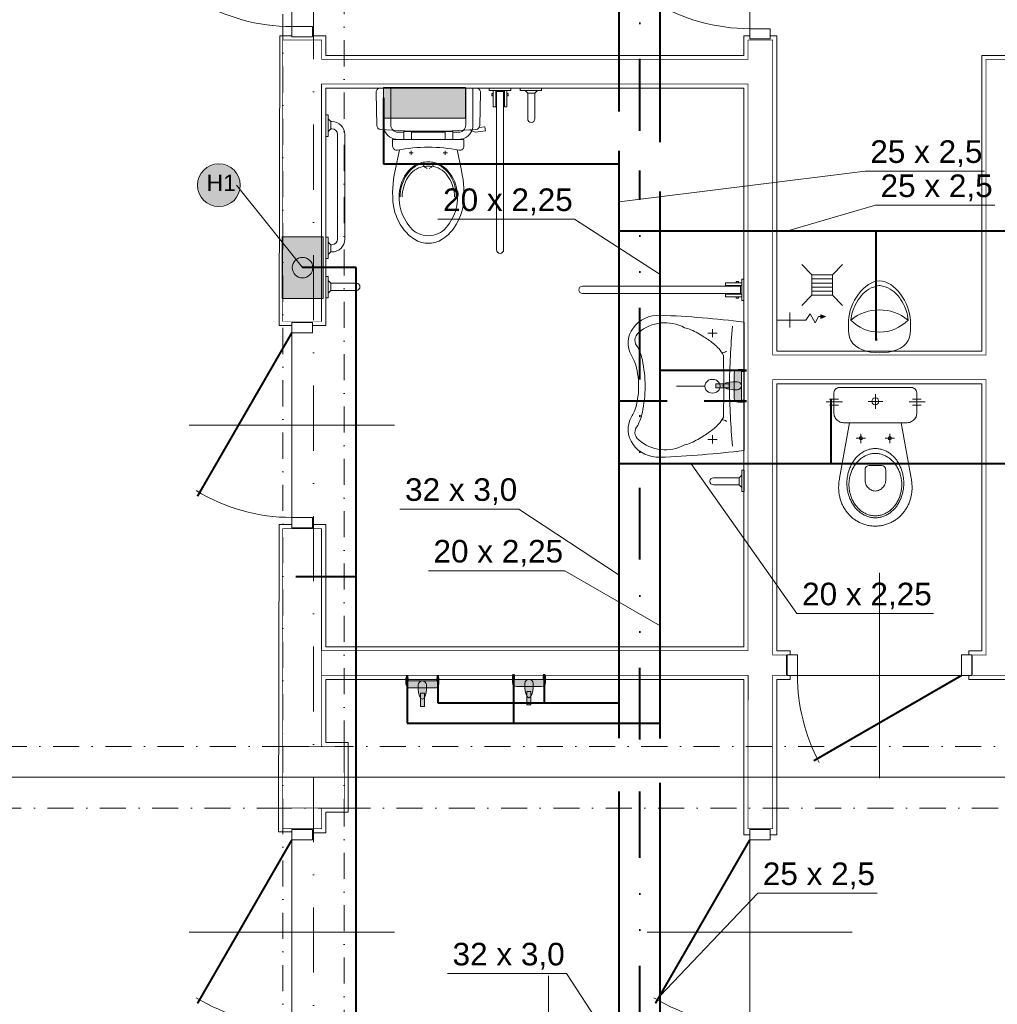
# Model space of a CAD drawing. Extents: x 4615668 to 9294084, y 16339 to 10688993.
# Tile 241 of 256: x 4725240 to 4725716, y 5340322 to 5340802. Entities that reach past the tile are written whole.
import ezdxf
from ezdxf.enums import TextEntityAlignment as Align
from ezdxf.lldxf.tags import DXFTag

# ---------------------------------------------------------------- set-up
doc = ezdxf.new("R2010")
doc.units = 0
doc.header["$MEASUREMENT"] = 0
doc.linetypes.add('DASHDOT', pattern=[25.4, 12.7, -6.35, 0, -6.35])
doc.linetypes.add('DIVIDE', pattern=[1.25, 0.5, -0.25, 0, -0.25, 0, -0.25])
for name, color, linetype, lineweight in [('_T_w-k_Tr_cwc', 31, 'DIVIDE', 40), ('_T_w-k_Tr_cwu', 20, 'DASHDOT', 40), ('_T_w-k_Tr_zw', 150, 'Continuous', 40), ('A_widok', 8, 'Continuous', 0), ('Osie', 175, 'DASHDOT', 9), ('sciany - mur', 1, 'Continuous', 30), ('Wymiar', 7, 'Continuous', 9), ('WYPOSAŻENIE', 223, 'Continuous', 9), ('ściany istniejące', 251, 'Continuous', 50)]:
    doc.layers.add(name, color=color, linetype=linetype, lineweight=lineweight)
for name, color, linetype in [('a meble', 8, 'Continuous'), ('MEBLE', 41, 'Continuous'), ('MURY', 7, 'Continuous'), ('STOLARKA', 4, 'Continuous')]:
    doc.layers.add(name, color=color, linetype=linetype)
for name, color, linetype, lineweight, true_color in [('IS_Działka (Widok 2D i 3D)', 7, 'Continuous', 5, 0x000000), ('IS_Odbiornik2', 7, 'Continuous', 5, 0x000000), ('IS_Pion2', 7, 'Continuous', 5, 0x000000), ('IS_Pion_etykieta2', 7, 'Continuous', 5, 0x000000)]:
    doc.layers.add(name, color=color, linetype=linetype, lineweight=lineweight, true_color=true_color)
doc.styles.add('Arial_____', font='arial.ttf')
tags = doc.linetypes.add('DASH', pattern=[15, 10, -5]).pattern_tags.tags
tags[6:7] = [DXFTag(74, 4), DXFTag(75, 0), DXFTag(340, '0'), DXFTag(46, 0.0), DXFTag(50, 0.0), DXFTag(44, 0.0), DXFTag(45, 0.0)]
tags[4:5] = [DXFTag(74, 4), DXFTag(75, 0), DXFTag(340, '0'), DXFTag(46, 0.0), DXFTag(50, 0.0), DXFTag(44, 0.0), DXFTag(45, 0.0)]

# ---------------------------------------------------------------- blocks, each defined once
blk = doc.blocks.new('G$C61CBF25F')
at = {"layer": 'Osie', "lineweight": 0, "ltscale": 2.5}
for p, q in [((855, 0), (855, 1880)), ((1525, 1240), (-5, 1240))]:
    blk.add_line(p, q, dxfattribs=at)
blk = doc.blocks.new('G$CF45FC2ED')
at = {"layer": 'STOLARKA', "color": 252, "linetype": 'Continuous', "lineweight": 0}
for p, q in [((45, 100), (45, 0)), ((85, 50), (5, 50))]:
    blk.add_line(p, q, dxfattribs=at)
at = {"layer": 'STOLARKA', "color": 252, "linetype": 'Continuous', "lineweight": 0, "const_width": 1}
blk.add_lwpolyline([(5, 50), (77.06, 91.6)], dxfattribs=at)
at = {"layer": 'STOLARKA', "color": 252, "linetype": 'Continuous', "lineweight": 0}
for points in [[(5, 40), (5, 50), (0, 50), (0, 40)], [(85, 40), (85, 50), (90, 50), (90, 40)]]:
    blk.add_lwpolyline(points, close=True, dxfattribs=at)
blk.add_arc((-5, 50), 90, 0, 28.0898, dxfattribs=at)
blk = doc.blocks.new('G$C8361AC1F')
at = {"layer": 'STOLARKA', "color": 252, "linetype": 'Continuous', "lineweight": 0}
for p, q in [((50, 100), (50, 0)), ((5, 50), (95, 50))]:
    blk.add_line(p, q, dxfattribs=at)
at = {"layer": 'STOLARKA', "color": 252, "linetype": 'Continuous', "lineweight": 0, "const_width": 1}
blk.add_lwpolyline([(95, 50), (15.33, 96)], dxfattribs=at)
at = {"layer": 'STOLARKA', "color": 252, "linetype": 'Continuous', "lineweight": 0}
for points in [[(5, 40), (5, 50), (0, 50), (0, 40)], [(95, 40), (95, 50), (100, 50), (100, 40)]]:
    blk.add_lwpolyline(points, close=True, dxfattribs=at)
blk.add_arc((95, 50), 90, 148.7267, 180, dxfattribs=at)
blk = doc.blocks.new('G$C6E969633')
at = {"layer": 'MURY', "linetype": 'DASH', "lineweight": 0}
for p, q in [((971.68, 1589.86), (971.68, 1589.87)), ((1031.68, 1589.86), (1031.68, 1589.87)), ((1091.68, 1589.86), (1091.68, 1589.87)), ((971.68, 1577.86), (971.68, 1577.87)), ((1031.68, 1577.86), (1031.68, 1577.87)), ((1091.68, 1577.86), (1091.68, 1577.87)), ((1151.68, 1445.76), (1151.68, 1445.76)), ((1211.68, 1445.76), (1211.68, 1445.76)), ((1151.68, 1433.78), (1151.68, 1433.79)), ((1211.68, 1433.78), (1211.68, 1433.79)), ((900.68, 1330.06), (900.61, 1330.06)), ((971.68, 1301.65), (971.68, 1301.66)), ((1031.68, 1301.65), (1031.68, 1301.66)), ((1091.68, 1301.65), (1091.68, 1301.66)), ((971.68, 1289.65), (971.68, 1289.66)), ((1031.68, 1289.65), (1031.68, 1289.66)), ((1091.68, 1289.65), (1091.68, 1289.66))]:
    blk.add_line(p, q, dxfattribs=at)
at = {"layer": 'MURY', "lineweight": 0, "ltscale": 40}
for p, q in [((900.61, 1577.87), (900.61, 1462.16)), ((900.61, 1361.16), (900.61, 1301.66)), ((1108.52, 1289.66), (1108.52, 1277.66))]:
    blk.add_line(p, q, dxfattribs=at)
at = {"layer": 'MURY', "lineweight": 0, "ltscale": 5}
blk.add_line((1566.68, 1240), (246.53, 1240), dxfattribs=at)
at = {"layer": 'MURY', "linetype": 'DASHDOT', "lineweight": 0}
for points in [[(881.68, 1255), (911.68, 1255), (911.68, 1765), (881.68, 1765)], [(881.68, 1225), (361.68, 1225), (361.68, 1255), (881.68, 1255)], [(911.68, 1225), (1451.68, 1225), (1451.68, 1255), (911.68, 1255)], [(881.68, 655), (911.68, 655), (911.68, 1225), (881.68, 1225)]]:
    blk.add_lwpolyline(points, close=True, dxfattribs=at)
at = {"layer": 'MURY', "lineweight": 0, "ltscale": 40}
for points in [[(886.11, 1601.37), (880.18, 1601.37), (880, 1460.16)], [(1109.35, 1601.37), (1106.52, 1601.37), (1106.52, 1591.87), (902.61, 1591.87), (902.61, 1601.37), (896.11, 1601.37)], [(1242.92, 1589.87), (1242.92, 1591.87), (1222.52, 1591.87), (1222.52, 1447.76), (1122.52, 1447.76), (1122.52, 1601.37), (1119.35, 1601.37)], [(896.11, 1460.16), (902.61, 1460.16), (902.61, 1575.87), (1106.52, 1575.87), (1106.52, 1303.66), (902.61, 1303.66), (902.61, 1363.16), (896.11, 1363.16)], [(880, 1460.16), (886.11, 1460.16)], [(1129.12, 1299.66), (1129.12, 1301.66), (1122.52, 1301.66), (1122.52, 1431.79), (1222.52, 1431.79), (1222.52, 1301.66), (1216.12, 1301.66), (1216.12, 1299.66)], [(879.88, 1363.16), (879.68, 1213.5), (886.11, 1213.5)], [(886.11, 1363.16), (879.88, 1363.16)], [(896.11, 1213), (902.61, 1213), (902.61, 1222.97), (913.61, 1222.97), (913.61, 1256.98), (902.61, 1256.98), (902.61, 1287.66), (1106.52, 1287.66), (1106.52, 1212), (1109.35, 1212)], [(1119.35, 1212), (1122.52, 1212), (1122.52, 1287.66), (1129.12, 1287.66), (1129.12, 1289.66)], [(1216.12, 1289.66), (1216.12, 1287.66), (1242.92, 1287.66), (1242.92, 1289.66)]]:
    blk.add_lwpolyline(points, dxfattribs=at)
at = {"layer": 'MURY', "ltscale": 40, "const_width": 0.3}
blk.add_lwpolyline([(1240.92, 1589.87), (1224.52, 1589.87), (1224.52, 1445.76), (1120.52, 1445.76), (1120.52, 1599.37), (1108.52, 1599.37), (1108.52, 1589.87), (900.68, 1589.87), (900.68, 1599.37), (881.68, 1599.37), (881.68, 1462.16), (900.68, 1462.16), (900.68, 1577.87), (1108.52, 1577.87), (1108.52, 1301.66), (900.61, 1301.66)], dxfattribs=at)
at = {"layer": 'MURY', "lineweight": 0, "ltscale": 40, "const_width": 0.3}
blk.add_lwpolyline([(1240.92, 1289.66), (1218.12, 1289.66), (1218.12, 1299.66), (1224.52, 1299.66), (1224.52, 1433.79), (1120.52, 1433.79), (1120.52, 1299.66), (1127.12, 1299.66), (1127.12, 1289.66), (1120.52, 1289.66), (1120.52, 1215), (1108.52, 1215), (1108.52, 1289.66), (900.67, 1289.66), (900.67, 1289.66)], dxfattribs=at)
at = {"layer": 'MURY', "ltscale": 40, "const_width": 0.3}
for points in [[(900.68, 1361.16), (881.68, 1361.16), (881.68, 1255), (900.68, 1255)], [(881.68, 1225), (911.68, 1225), (911.68, 1255), (881.68, 1255)], [(900.68, 1215), (900.68, 1225), (881.68, 1225), (881.68, 1215)]]:
    blk.add_lwpolyline(points, close=True, dxfattribs=at)
at = {"layer": 'MURY', "lineweight": 0, "ltscale": 40}
blk.add_blockref('G$C61CBF25F', (41.68, 0), dxfattribs=at)
at = {"layer": 'MURY', "color": 251, "lineweight": 0, "ltscale": 40}
for name, p, rotation in [('G$C8361AC1F', (936.11, 1600.87), 90.00000000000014), ('G$C8361AC1F', (1159.35, 1599.87), 89.9999999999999), ('G$C8361AC1F', (936.11, 1361.66), 89.99999999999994), ('G$CF45FC2ED', (1217.62, 1339.66), 180), ('G$C8361AC1F', (936.11, 1114.5), 90.00000000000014), ('G$C8361AC1F', (1159.35, 1114.5), 89.9999999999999), ('G$C8361AC1F', (1061.18, 1143.23), 180)]:
    blk.add_blockref(name, p, dxfattribs=dict(at, rotation=rotation))
blk = doc.blocks.new('umywalka')
at = {"layer": 'WYPOSAŻENIE', "lineweight": 0}
for p, q in [((-15.39, -7.43), (-15.39, -3.37)), ((0, -62.55), (0, 0)), ((0.06, -2.7), (0, -2.7)), ((-13.14, -5.4), (-17.64, -5.4)), ((-10.09, -16.22), (-10.89, -14.85)), ((-51.46, -31.28), (-51.52, -28.24)), ((-51.46, -31.28), (-51.52, -34.31)), ((-19.14, -31.28), (-33.02, -31.28)), ((-10.09, -46.33), (-10.89, -47.7)), ((-13.14, -57.15), (-17.64, -57.15)), ((-15.39, -55.13), (-15.39, -59.18)), ((0.06, -59.85), (0, -59.85))]:
    blk.add_line(p, q, dxfattribs=at)
at = {"layer": 'WYPOSAŻENIE', "lineweight": 0, "extrusion": (0, 0, -1)}
for centre, major_axis, start_param, end_param in [((-41.5, -10.16), (15, 0), 2.665045, 4.75447), ((-38.5, -16.62), (18.12, 0), 3.92538, 5.263255), ((-58.76, -379.13), (425.33, 0), -1.528716, -1.432204), ((-31.76, -14.27), (13.12, 0), -1.360254, -1.107188), ((-47, -41.72), (47.22, 0), -1.107223, -1.025618), ((465.01, -36.23), (472.19, 0), 3.153255, 3.222171), ((-47.66, -8.85), (5.54, 0), 2.405605, 3.988362), ((-45.88, -40.06), (45.05, 0), -1.025688, -0.942144), ((-55.42, -51.85), (61.26, 0), -0.941874, -0.842747), ((-81.82, -24.19), (32.87, 0), -0.417269, -0.195158), ((-27.17, -23.33), (18.81, 0), -0.843068, -0.664024), ((-27.43, -23.51), (19.14, 0), -0.66381, -0.437397), ((-10.34, -12.95), (2.18, 0), 0.675065, 1.823026), ((-80.22, -28.15), (28.58, 0), -0.476547, -0.370959), ((-74.97, -26.31), (22.95, 0), -0.370899, -0.195376), ((-142.92, -33.07), (94.75, 0), -0.172238, -0.020994), ((-632, -31.28), (622.13, 0), -0.026897, 0.026897), ((-114.23, -33.3), (62.97, 0), -0.195334, -0.089443), ((-15.39, -31.28), (3.75, 0), 1.570796, 4.712389), ((-15.39, -31.28), (3.75, 0), 4.712389, 7.853982), ((-142.92, -29.48), (94.75, 0), 0.020994, 0.172238), ((465.01, -26.32), (472.19, 0), 3.061014, 3.12993), ((-114.23, -29.25), (62.97, 0), 0.089443, 0.195334), ((-74.97, -36.24), (22.95, 0), 0.195376, 0.370899), ((-41.5, -52.39), (15, 0), 1.528716, 3.61814), ((-80.22, -34.4), (28.58, 0), 0.370959, 0.476547), ((-81.82, -38.36), (32.87, 0), 0.195158, 0.417269), ((-27.43, -39.04), (19.14, 0), 0.437397, 0.66381), ((-10.34, -49.6), (2.18, 0), 4.460159, 5.60812), ((-47.66, -53.7), (5.54, 0), 2.294823, 3.87758), ((-55.42, -10.7), (61.26, 0), 0.842747, 0.941874), ((-27.17, -39.22), (18.81, 0), 0.664024, 0.843068), ((-38.5, -45.93), (18.12, 0), 1.01993, 2.357805), ((-47, -20.83), (47.22, 0), 1.025618, 1.107223), ((-45.88, -22.49), (45.05, 0), 0.942144, 1.025688), ((-31.76, -48.28), (13.12, 0), 1.107188, 1.360254), ((-58.76, 316.58), (425.33, 0), 1.432204, 1.528716)]:
    blk.add_ellipse(centre, major_axis=major_axis, ratio=0.9, start_param=start_param, end_param=end_param, dxfattribs=at)
blk = doc.blocks.new('Z$W@#58677476')
at = {"layer": 'WYPOSAŻENIE'}
for p, q in [((2.74, 79.01), (2.74, 1.93)), ((6.24, 79.01), (2.74, 79.01)), ((6.24, 1.93), (6.24, 79.01)), ((96.05, 78.3), (94.73, 79.61)), ((100.87, 79.61), (99.55, 78.3)), ((4.42, -0.06), (4.42, -0.06))]:
    blk.add_line(p, q, dxfattribs=at)
for points in [[(-0.76, 80.68), (-0.76, 79.56), (9.74, 79.56), (9.74, 80.68)], [(1.14, 76.92), (1.14, 78.02), (0.48, 78.02), (0.48, 76.92)], [(2.35, 71.65), (2.35, 79.56), (1.14, 79.56), (1.14, 71.65)], [(6.63, 71.65), (6.63, 79.56), (7.84, 79.56), (7.84, 71.65)], [(7.84, 76.92), (7.84, 78.02), (8.5, 78.02), (8.5, 76.92)], [(92.32, 80.73), (92.32, 79.61), (102.82, 79.61), (102.82, 80.73)]]:
    blk.add_lwpolyline(points, close=True, dxfattribs=at)
blk.add_lwpolyline([(97.8, 64.03), (97.8, 64.03, 0.414214), (99.55, 65.78), (99.55, 78.3), (96.05, 78.3), (96.05, 65.78, 0.414214)], format="xyb", close=True, dxfattribs=at)
for start, end in [(180.0006, 270.0006), (269.9999, 0)]:
    blk.add_arc((4.49, 1.93), 1.75, start, end, dxfattribs=at)
at = {"layer": 'WYPOSAŻENIE', "xscale": -1, "rotation": 270}
blk.add_blockref('umywalka', (82.75, 80.73), dxfattribs=at)
blk = doc.blocks.new('22')
at = {"layer": 'WYPOSAŻENIE'}
for p, q in [((-30410.71, -117927.01), (-30409.39, -117925.7)), ((-30409.39, -117931.83), (-30410.71, -117930.51)), ((-30495.02, -117946.79), (-30495.02, -118023.87)), ((-30493.27, -117945.04), (-30493.27, -117945.04)), ((-30491.52, -118023.87), (-30491.52, -117946.79)), ((-30465.57, -117994.04), (-30467.57, -117994.04)), ((-30466.57, -117995.04), (-30466.57, -117993.04)), ((-30450.97, -117994.04), (-30448.97, -117994.04)), ((-30449.97, -117995.04), (-30449.97, -117993.04)), ((-30450.02, -118004.04), (-30466.53, -118004.04)), ((-30436.52, -118025.54), (-30436.52, -118010.52)), ((-30511.57, -118024.42), (-30510.25, -118023.1)), ((-30506.75, -118023.1), (-30505.43, -118024.42)), ((-30495.02, -118023.87), (-30491.52, -118023.87))]:
    blk.add_line(p, q, dxfattribs=at)
for points in [[(-30408.27, -117923.29), (-30409.39, -117923.29), (-30409.39, -117933.79), (-30408.27, -117933.79)], [(-30408.27, -117952.95), (-30409.39, -117952.95), (-30409.39, -117942.45), (-30408.27, -117942.45)], [(-30466.53, -118000.54), (-30466.53, -118004.36), (-30470.23, -118004.36), (-30470.23, -118000.54)], [(-30450.02, -118000.54), (-30450.02, -118004.36), (-30446.32, -118004.36), (-30446.32, -118000.54)], [(-30408.27, -118001.99), (-30409.39, -118001.99), (-30409.39, -118012.49), (-30408.27, -118012.49)], [(-30495.41, -118016.51), (-30495.41, -118024.42), (-30496.62, -118024.42), (-30496.62, -118016.51)], [(-30491.14, -118016.51), (-30491.14, -118024.42), (-30489.93, -118024.42), (-30489.93, -118016.51)], [(-30503.02, -118025.54), (-30503.02, -118024.42), (-30513.52, -118024.42), (-30513.52, -118025.54)], [(-30488.02, -118025.54), (-30488.02, -118024.42), (-30498.52, -118024.42), (-30498.52, -118025.54)], [(-30496.62, -118021.78), (-30496.62, -118022.88), (-30497.28, -118022.88), (-30497.28, -118021.78)], [(-30489.93, -118021.78), (-30489.93, -118022.88), (-30489.27, -118022.88), (-30489.27, -118021.78)]]:
    blk.add_lwpolyline(points, close=True, dxfattribs=at)
for points in [[(-30424.97, -117928.76), (-30424.97, -117928.76, 0.414214), (-30423.22, -117930.51), (-30410.71, -117930.51), (-30410.71, -117927.01), (-30423.22, -117927.01, 0.414214)], [(-30458.27, -117953.64, -0.221073), (-30449.54, -117957.62, -0.102493), (-30444.67, -117966.84, -0.121565), (-30444.87, -117978.34, -0.187395), (-30452.07, -117988.04, -0.126952), (-30458.27, -117989.64, -0.126952), (-30464.47, -117988.04, -0.187395), (-30471.67, -117978.34, -0.121565), (-30471.87, -117966.84, -0.102493), (-30467.01, -117957.62, -0.221073)], [(-30475.66, -118000.54), (-30440.89, -118000.54), (-30440.89, -117997.28, 0.472458), (-30443.27, -117995.31, -0.097656), (-30473.28, -117995.31, 0.472458), (-30475.66, -117997.28)], [(-30481.73, -118025.54), (-30434.82, -118025.54, 0.421203), (-30432.82, -118023.49), (-30433.21, -118007.38, 0.384529), (-30435.05, -118005.43, 0.020097), (-30458.27, -118004.54, 0.020097), (-30481.5, -118005.43, 0.384529), (-30483.34, -118007.38), (-30483.73, -118023.49, 0.421203)], [(-30508.5, -118008.83), (-30508.5, -118008.83, 0.414214), (-30510.25, -118010.58), (-30510.25, -118023.1), (-30506.75, -118023.1), (-30506.75, -118010.58, 0.414214)]]:
    blk.add_lwpolyline(points, format="xyb", close=True, dxfattribs=at)
for points in [[(-30410.71, -117945.72), (-30411.33, -117945.72, 0.414213), (-30417.58, -117951.97), (-30417.58, -117977.47)], [(-30444.2, -117995.49), (-30442.12, -117985.38, 0.088113), (-30441.29, -117968.13, 0.124068), (-30446.45, -117956.41, 0.086475), (-30452.33, -117951.39, 0.130408), (-30458.27, -117949.94, 0.130408), (-30464.22, -117951.39, 0.086475), (-30470.1, -117956.41, 0.124068), (-30475.26, -117968.13, 0.088113), (-30474.43, -117985.38), (-30472.35, -117995.49)], [(-30410.71, -117949.22), (-30411.33, -117949.22, 0.414211), (-30414.08, -117951.97), (-30414.08, -117977.47)], [(-30471.97, -117972.54, 0.136377), (-30469.17, -117982.64, 0.205105), (-30461.07, -117988.84, 0.668461), (-30460.78, -117987.4, -0.213245), (-30468.17, -117982.04, -0.134007), (-30471.07, -117972.54)], [(-30445.47, -117972.54, -0.134007), (-30448.37, -117982.04, -0.213245), (-30455.77, -117987.4, 0.668461), (-30455.47, -117988.84, 0.205105), (-30447.37, -117982.64, 0.136377), (-30444.57, -117972.54)], [(-30410.71, -118009.22), (-30411.33, -118009.22, -0.414213), (-30417.58, -118002.97), (-30417.58, -117977.47)], [(-30410.71, -118005.72), (-30411.33, -118005.72, -0.414211), (-30414.08, -118002.97), (-30414.08, -117977.47)], [(-30458.77, -117986.44), (-30459.85, -117986.96, 0.801198), (-30459.97, -117987.34, 0.05862), (-30458.27, -117987.54, 0.05862), (-30456.57, -117987.34, 0.801198), (-30456.7, -117986.96), (-30457.77, -117986.44)], [(-30479.46, -118004.78, 0.019656), (-30479.65, -118005.29)], [(-30436.89, -118005.29, 0.32142), (-30443.52, -118000.54), (-30473.02, -118000.54, 0.300027), (-30479.46, -118004.78)], [(-30475.45, -118005.02, 0.203745), (-30476.52, -118007.54), (-30476.52, -118025.54)], [(-30470.23, -118004.04), (-30473.02, -118004.04, 0.194092), (-30475.45, -118005.02)], [(-30440.89, -118005.24, 0.216674), (-30443.52, -118004.04), (-30446.32, -118004.04)], [(-30441.1, -118005.02, -0.203745), (-30440.02, -118007.54), (-30440.02, -118025.54)], [(-30479.65, -118005.29, 0.081906), (-30480.02, -118007.54), (-30480.02, -118025.54)], [(-30436.52, -118010.52), (-30436.52, -118006.54), (-30436.52, -118007.54, 0.081902), (-30436.89, -118005.29)]]:
    blk.add_lwpolyline(points, format="xyb", dxfattribs=at)
for points in [[(-30409.39, -117944.4), (-30410.71, -117945.72), (-30410.71, -117949.22), (-30409.39, -117950.54)], [(-30478.32, -118005.2), (-30481.35, -118004.09), (-30486.1, -118004.76), (-30485.82, -118006.74), (-30483.03, -118006.34)], [(-30409.39, -118010.54), (-30410.71, -118009.22), (-30410.71, -118005.72), (-30409.39, -118004.4)]]:
    blk.add_lwpolyline(points, dxfattribs=at)
for start, end in [(89.9999, 180), (0.0006, 90.0006)]:
    blk.add_arc((-30493.27, -117946.79), 1.75, start, end, dxfattribs=at)
blk = doc.blocks.new('A$C074B312D')
at = {"layer": 'WYPOSAŻENIE', "linetype": 'Continuous'}
for points in [[(6.41, 67.54), (41.41, 67.54), (42.02, 67.48), (42.58, 67.29), (43.07, 66.99), (43.49, 66.6), (43.8, 66.13), (44, 65.6), (44.07, 65.03), (44.07, 65.03), (44.07, 54.82), (44.04, 54.29), (43.93, 53.77), (43.76, 53.27), (43.52, 52.8), (43.23, 52.35), (42.89, 51.93), (42.5, 51.56), (42.06, 51.23), (41.59, 50.95), (41.08, 50.72), (40.54, 50.55), (39.98, 50.44), (39.39, 50.41), (8.43, 50.41), (7.86, 50.44), (7.31, 50.55), (6.78, 50.72), (6.28, 50.95), (5.8, 51.23), (5.36, 51.56), (4.97, 51.93), (4.62, 52.35), (4.32, 52.79), (4.08, 53.27), (3.9, 53.77), (3.79, 54.29), (3.75, 54.82), (3.75, 65.03), (3.82, 65.6), (4.02, 66.13), (4.34, 66.6), (4.75, 66.99), (5.24, 67.29), (5.8, 67.48), (6.41, 67.54), (6.41, 67.54)], [(23.91, 62.48), (24.58, 62.35), (25.12, 61.98), (25.49, 61.43), (25.62, 60.77), (25.49, 60.1), (25.12, 59.56), (24.58, 59.19), (23.91, 59.05), (23.24, 59.19), (22.7, 59.56), (22.33, 60.1), (22.2, 60.77), (22.33, 61.43), (22.7, 61.98), (23.24, 62.35), (23.91, 62.48)], [(1.63, 61.95), (5.94, 61.95)], [(1.63, 59.02), (5.94, 59.02)], [(41.96, 61.95), (46.27, 61.95)], [(41.96, 59.02), (46.27, 59.02)], [(6.51, 23.42), (11.31, 50.41)], [(36.51, 50.41), (41.36, 23.4)], [(16.85, 43.65), (17.26, 43.54), (17.55, 43.25), (17.66, 42.84), (17.55, 42.44), (17.26, 42.15), (16.85, 42.04), (16.45, 42.15), (16.16, 42.44), (16.05, 42.84), (16.16, 43.25), (16.45, 43.54), (16.85, 43.65)], [(30.97, 43.65), (31.37, 43.54), (31.66, 43.25), (31.77, 42.84), (31.66, 42.44), (31.37, 42.15), (30.97, 42.04), (30.56, 42.15), (30.27, 42.44), (30.16, 42.84), (30.27, 43.25), (30.56, 43.54), (30.97, 43.65)], [(23.91, 37.81), (23.44, 37.8), (22.96, 37.77), (22.5, 37.72), (22.03, 37.66), (21.58, 37.57), (21.12, 37.47), (20.68, 37.34), (20.23, 37.2), (19.8, 37.05), (19.37, 36.88), (18.94, 36.69), (18.52, 36.48), (18.11, 36.26), (17.71, 36.02), (17.31, 35.77), (16.92, 35.5), (16.54, 35.22), (16.17, 34.92), (15.81, 34.61), (15.45, 34.28), (15.1, 33.95), (14.76, 33.59), (14.44, 33.23), (14.12, 32.85), (13.81, 32.47), (13.51, 32.07), (13.22, 31.65), (12.94, 31.23), (12.68, 30.8), (12.42, 30.35), (12.18, 29.9), (11.95, 29.44), (11.73, 28.96), (11.52, 28.48), (11.32, 27.99), (11.14, 27.49), (10.97, 26.98), (10.82, 26.46), (10.67, 25.94), (10.55, 25.4), (10.43, 24.87), (10.33, 24.32), (10.25, 23.77), (10.18, 23.21), (10.12, 22.65), (10.08, 22.08), (10.06, 21.5), (10.05, 20.92), (10.05, 20.92), (10.06, 20.34), (10.08, 19.77), (10.12, 19.2), (10.18, 18.64), (10.25, 18.08), (10.33, 17.53), (10.43, 16.98), (10.55, 16.44), (10.67, 15.91), (10.82, 15.39), (10.97, 14.87), (11.14, 14.36), (11.32, 13.86), (11.52, 13.37), (11.73, 12.89), (11.95, 12.41), (12.18, 11.95), (12.42, 11.49), (12.68, 11.05), (12.94, 10.62), (13.22, 10.19), (13.51, 9.78), (13.81, 9.38), (14.12, 8.99), (14.44, 8.62), (14.76, 8.25), (15.1, 7.9), (15.45, 7.56), (15.81, 7.24), (16.17, 6.93), (16.54, 6.63), (16.92, 6.35), (17.31, 6.08), (17.71, 5.83), (18.11, 5.59), (18.52, 5.37), (18.94, 5.16), (19.37, 4.97), (19.8, 4.8), (20.23, 4.64), (20.68, 4.5), (21.12, 4.38), (21.58, 4.28), (22.03, 4.19), (22.5, 4.13), (22.96, 4.08), (23.44, 4.05), (23.91, 4.04), (23.91, 4.04), (24.39, 4.05), (24.86, 4.08), (25.32, 4.13), (25.79, 4.19), (26.25, 4.28), (26.7, 4.38), (27.15, 4.5), (27.59, 4.64), (28.02, 4.8), (28.46, 4.97), (28.88, 5.16), (29.3, 5.37), (29.71, 5.59), (30.11, 5.83), (30.51, 6.08), (30.9, 6.35), (31.28, 6.63), (31.65, 6.93), (32.02, 7.24), (32.37, 7.56), (32.72, 7.9), (33.06, 8.25), (33.39, 8.62), (33.7, 8.99), (34.01, 9.38), (34.31, 9.78), (34.6, 10.19), (34.88, 10.62), (35.14, 11.05), (35.4, 11.49), (35.64, 11.95), (35.87, 12.41), (36.09, 12.89), (36.3, 13.37), (36.5, 13.86), (36.68, 14.36), (36.85, 14.87), (37, 15.39), (37.15, 15.91), (37.28, 16.44), (37.39, 16.98), (37.49, 17.53), (37.57, 18.08), (37.65, 18.64), (37.7, 19.2), (37.74, 19.77), (37.76, 20.34), (37.77, 20.92), (37.77, 20.92), (37.76, 21.5), (37.74, 22.08), (37.7, 22.65), (37.65, 23.21), (37.57, 23.77), (37.49, 24.32), (37.39, 24.87), (37.28, 25.4), (37.15, 25.94), (37, 26.46), (36.85, 26.98), (36.68, 27.49), (36.5, 27.99), (36.3, 28.48), (36.09, 28.96), (35.87, 29.44), (35.64, 29.9), (35.4, 30.35), (35.14, 30.8), (34.88, 31.23), (34.6, 31.65), (34.31, 32.07), (34.01, 32.47), (33.7, 32.85), (33.39, 33.23), (33.06, 33.59), (32.72, 33.95), (32.37, 34.28), (32.02, 34.61), (31.65, 34.92), (31.28, 35.22), (30.9, 35.5), (30.51, 35.77), (30.11, 36.02), (29.71, 36.26), (29.3, 36.48), (28.88, 36.69), (28.46, 36.88), (28.02, 37.05), (27.59, 37.2), (27.15, 37.34), (26.7, 37.47), (26.25, 37.57), (25.79, 37.66), (25.32, 37.72), (24.86, 37.77), (24.39, 37.8), (23.91, 37.81), (23.91, 37.81)], [(23.91, 35.41), (23.43, 35.4), (22.95, 35.37), (22.48, 35.31), (22.01, 35.24), (21.55, 35.15), (21.09, 35.04), (20.64, 34.91), (20.2, 34.76), (19.76, 34.6), (19.33, 34.41), (18.91, 34.21), (18.49, 33.99), (18.08, 33.76), (17.68, 33.51), (17.29, 33.24), (16.91, 32.96), (16.54, 32.66), (16.17, 32.34), (15.82, 32.02), (15.47, 31.68), (15.14, 31.32), (14.82, 30.95), (14.5, 30.57), (14.2, 30.18), (13.91, 29.77), (13.64, 29.35), (13.37, 28.92), (13.12, 28.48), (12.88, 28.03), (12.65, 27.57), (12.44, 27.09), (12.24, 26.61), (12.05, 26.12), (11.88, 25.62), (11.73, 25.11), (11.59, 24.6), (11.46, 24.07), (11.35, 23.54), (11.26, 23), (11.18, 22.46), (11.12, 21.91), (11.07, 21.35), (11.05, 20.79), (11.04, 20.22), (11.04, 20.22), (11.05, 19.65), (11.07, 19.09), (11.12, 18.53), (11.18, 17.98), (11.26, 17.44), (11.35, 16.9), (11.46, 16.37), (11.59, 15.84), (11.73, 15.33), (11.88, 14.82), (12.05, 14.32), (12.24, 13.83), (12.44, 13.35), (12.65, 12.87), (12.88, 12.41), (13.12, 11.96), (13.37, 11.52), (13.64, 11.09), (13.91, 10.67), (14.2, 10.26), (14.5, 9.87), (14.82, 9.49), (15.14, 9.12), (15.47, 8.76), (15.82, 8.42), (16.17, 8.1), (16.54, 7.78), (16.91, 7.48), (17.29, 7.2), (17.68, 6.93), (18.08, 6.68), (18.49, 6.45), (18.91, 6.23), (19.33, 6.03), (19.76, 5.84), (20.2, 5.68), (20.64, 5.53), (21.09, 5.4), (21.55, 5.29), (22.01, 5.2), (22.48, 5.13), (22.95, 5.07), (23.43, 5.04), (23.91, 5.03), (23.91, 5.03), (24.39, 5.04), (24.87, 5.07), (25.34, 5.13), (25.81, 5.2), (26.27, 5.29), (26.73, 5.4), (27.18, 5.53), (27.62, 5.68), (28.06, 5.84), (28.49, 6.03), (28.91, 6.23), (29.33, 6.45), (29.74, 6.68), (30.14, 6.93), (30.53, 7.2), (30.91, 7.48), (31.28, 7.78), (31.65, 8.1), (32, 8.42), (32.35, 8.76), (32.68, 9.12), (33, 9.49), (33.32, 9.87), (33.62, 10.26), (33.91, 10.67), (34.19, 11.09), (34.45, 11.52), (34.7, 11.96), (34.94, 12.41), (35.17, 12.87), (35.38, 13.35), (35.58, 13.83), (35.77, 14.32), (35.94, 14.82), (36.09, 15.33), (36.24, 15.84), (36.36, 16.37), (36.47, 16.9), (36.56, 17.44), (36.64, 17.98), (36.7, 18.53), (36.75, 19.09), (36.77, 19.65), (36.78, 20.22), (36.78, 20.22), (36.77, 20.79), (36.75, 21.35), (36.7, 21.91), (36.64, 22.46), (36.56, 23), (36.47, 23.54), (36.36, 24.07), (36.24, 24.6), (36.09, 25.11), (35.94, 25.62), (35.77, 26.12), (35.58, 26.61), (35.38, 27.09), (35.17, 27.57), (34.94, 28.03), (34.7, 28.48), (34.45, 28.92), (34.19, 29.35), (33.91, 29.77), (33.62, 30.18), (33.32, 30.57), (33, 30.95), (32.68, 31.32), (32.35, 31.68), (32, 32.02), (31.65, 32.34), (31.28, 32.66), (30.91, 32.96), (30.53, 33.24), (30.14, 33.51), (29.74, 33.76), (29.33, 33.99), (28.91, 34.21), (28.49, 34.41), (28.06, 34.6), (27.62, 34.76), (27.18, 34.91), (26.73, 35.04), (26.27, 35.15), (25.81, 35.24), (25.34, 35.31), (24.87, 35.37), (24.39, 35.4), (23.91, 35.41), (23.91, 35.41)], [(23.68, 29.5), (20.97, 29.5), (20.17, 29.4), (19.6, 29.11), (19.23, 28.71), (19.01, 28.25), (18.91, 27.79), (18.88, 27.39), (18.87, 22.14), (18.91, 21.57), (19.03, 21.02), (19.22, 20.48), (19.46, 19.97), (19.77, 19.48), (20.12, 19.03), (20.51, 18.62), (20.94, 18.24), (21.4, 17.92), (21.89, 17.64), (22.38, 17.41), (22.89, 17.25), (23.4, 17.15), (23.91, 17.11), (24.41, 17.15), (24.93, 17.25), (25.43, 17.42), (25.93, 17.64), (26.42, 17.92), (26.88, 18.25), (27.31, 18.62), (27.7, 19.04), (28.05, 19.5), (28.36, 19.98), (28.6, 20.5), (28.79, 21.04), (28.91, 21.59), (28.95, 22.17), (28.95, 22.17), (28.95, 27.4), (28.92, 27.8), (28.82, 28.26), (28.6, 28.72), (28.23, 29.11), (27.66, 29.4), (26.86, 29.5), (23.68, 29.5)], [(6.02, 18.97), (6.03, 19.61), (6.06, 20.24), (6.11, 20.88), (6.18, 21.52), (6.27, 22.15), (6.38, 22.79), (6.51, 23.42)], [(41.36, 23.4), (41.47, 22.77), (41.57, 22.14), (41.65, 21.5), (41.72, 20.87), (41.77, 20.23), (41.79, 19.6), (41.8, 18.97)], [(23.87, 0), (23.34, 0.01), (22.82, 0.03), (22.3, 0.07), (21.78, 0.12), (21.27, 0.19), (20.77, 0.27), (20.28, 0.36), (19.78, 0.47), (19.3, 0.59), (18.82, 0.73), (18.35, 0.87), (17.88, 1.04), (17.42, 1.21), (16.97, 1.4), (16.52, 1.6), (16.08, 1.81), (15.65, 2.03), (15.23, 2.27), (14.81, 2.51), (14.4, 2.77), (14, 3.04), (13.61, 3.32), (13.22, 3.61), (12.85, 3.91), (12.48, 4.22), (12.12, 4.54), (11.77, 4.88), (11.42, 5.22), (11.09, 5.57), (10.77, 5.93), (10.45, 6.3), (10.15, 6.68), (9.85, 7.06), (9.56, 7.46), (9.29, 7.86), (9.02, 8.27), (8.77, 8.69), (8.52, 9.12), (8.29, 9.56), (8.06, 10), (7.85, 10.45), (7.64, 10.9), (7.45, 11.37), (7.27, 11.84), (7.1, 12.31), (6.95, 12.79), (6.8, 13.28), (6.67, 13.77), (6.55, 14.27), (6.44, 14.78), (6.34, 15.28), (6.25, 15.8), (6.18, 16.32), (6.12, 16.84), (6.08, 17.37), (6.04, 17.9), (6.02, 18.43), (6.02, 18.97)], [(41.8, 18.97), (41.8, 18.43), (41.78, 17.9), (41.74, 17.37), (41.7, 16.84), (41.64, 16.32), (41.56, 15.8), (41.48, 15.28), (41.38, 14.78), (41.27, 14.27), (41.15, 13.77), (41.01, 13.28), (40.86, 12.79), (40.71, 12.31), (40.54, 11.84), (40.35, 11.37), (40.16, 10.9), (39.96, 10.45), (39.74, 10), (39.51, 9.56), (39.28, 9.12), (39.03, 8.69), (38.77, 8.27), (38.5, 7.86), (38.23, 7.46), (37.94, 7.06), (37.64, 6.68), (37.33, 6.3), (37.01, 5.93), (36.69, 5.57), (36.35, 5.22), (36.01, 4.88), (35.65, 4.54), (35.29, 4.22), (34.92, 3.91), (34.54, 3.61), (34.16, 3.32), (33.76, 3.04), (33.36, 2.77), (32.95, 2.51), (32.53, 2.27), (32.1, 2.03), (31.67, 1.81), (31.23, 1.6), (30.78, 1.4), (30.33, 1.21), (29.86, 1.04), (29.4, 0.87), (28.92, 0.73), (28.44, 0.59), (27.96, 0.47), (27.46, 0.36), (26.97, 0.27), (26.46, 0.19), (25.95, 0.12), (25.44, 0.07), (24.92, 0.03), (24.4, 0.01), (23.87, 0)]]:
    blk.add_lwpolyline(points, dxfattribs=at)
at = {"layer": 'WYPOSAŻENIE', "linetype": 'DASHDOT'}
for points in [[(23.91, 64.37), (23.91, 57.16)], [(0, 60.5), (7.82, 60.5)], [(20.33, 60.77), (27.5, 60.77)], [(40.32, 60.5), (48.15, 60.5)], [(16.85, 45), (16.85, 40.36)], [(30.97, 45), (30.97, 40.36)], [(14.57, 42.84), (19.15, 42.84)], [(28.68, 42.84), (33.27, 42.84)]]:
    blk.add_lwpolyline(points, dxfattribs=at)
blk = doc.blocks.new('G$CBE4ACA2F')
at = {"layer": 'WYPOSAŻENIE'}
for centre, radius, start, end in [((15.21, 5.45), 19.55, 44.3064, 135.6936), ((15.21, 36.18), 22.07, 230.6658, 309.3342), ((15.18, 3.17), 1, 255.0599, 285.4404)]:
    blk.add_arc(centre, radius, start, end, dxfattribs=at)
at = {"layer": 'WYPOSAŻENIE', "start_tangent": (-0.049884, 0.998755), "end_tangent": (-0.03468, -0.999398)}
blk.add_spline([(0.12, 19.32), (1.14, 29), (15.14, 35), (29.14, 29), (30.29, 19.32)], degree=3, dxfattribs=at)
at = {"layer": 'WYPOSAŻENIE'}
for points, knots in [([(0.12, 19.32), (0.43, 10.65), (15.1, -10.65), (30.01, 10.64), (30.29, 19.32)], [11.078706, 11.078706, 11.078706, 11.078706, 35.318033, 59.628415, 59.628415, 59.628415, 59.628415]), ([(1.22, 19.11), (1.37, 15.99), (3.43, 10.6), (8.28, 4.04), (13.21, 2.66), (14.93, 2.2)], [0.853141, 0.853141, 0.853141, 0.853141, 8.412233, 18.267271, 23.52157, 23.52157, 23.52157, 23.52157]), ([(29.2, 19.11), (28.9, 16.15), (26.88, 10.72), (22.08, 4.1), (17.17, 2.68), (15.45, 2.21)], [0.798089, 0.798089, 0.798089, 0.798089, 8.412233, 18.267271, 23.52157, 23.52157, 23.52157, 23.52157])]:
    blk.add_open_spline(points, degree=3, knots=knots, dxfattribs=at)
blk = doc.blocks.new('G$C9CCB5323')
at = {"layer": 'WYPOSAŻENIE'}
for p, q in [((4.95, 14.95), (0, 19.9)), ((14.95, 14.95), (19.9, 19.9)), ((14.95, 14.95), (4.95, 14.95)), ((4.95, 14.95), (4.95, 4.95)), ((14.95, 4.95), (14.95, 14.95)), ((4.95, 12.95), (14.95, 12.95)), ((4.95, 10.95), (14.95, 10.95)), ((4.95, 4.95), (0, 0)), ((4.95, 8.95), (14.95, 8.95)), ((4.95, 6.95), (14.95, 6.95)), ((4.95, 4.95), (14.95, 4.95)), ((14.95, 4.95), (19.9, 0))]:
    blk.add_line(p, q, dxfattribs=at)
blk = doc.blocks.new('757')
at = {"layer": 'WYPOSAŻENIE'}
for p, q in [((6937.0776, 7477.9083), (6937.0776, 7477.7672)), ((6937.0413, 7477.8451), (6937.114, 7477.8451)), ((6937.0945, 7477.6716), (6937.0858, 7477.694)), ((6937.0858, 7477.694), (6937.1031, 7477.694)), ((6937.0945, 7477.6716), (6937.1031, 7477.694))]:
    blk.add_line(p, q, dxfattribs=at)
blk.add_lwpolyline([(6937.0776, 7477.7672), (6937.1087, 7477.7454), (6937.0634, 7477.721), (6937.0945, 7477.7047), (6937.0945, 7477.6716)], dxfattribs=at)
blk.add_solid([(6937.0858, 7477.694), (6937.1031, 7477.694), (6937.0945, 7477.6716)], dxfattribs=at)
blk = doc.blocks.new('G$CFC3014FB')
at = {"layer": 'a meble', "xscale": 100, "yscale": 100, "zscale": 100, "rotation": 89.99999999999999}
blk.add_blockref('757', (748010.78, -692877.8), dxfattribs=at)
at = {"layer": 'A_widok', "linetype": 'Continuous', "lineweight": 0}
for name, p, rotation in [('22', (-30408.27, -117082.56), 179.9999999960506), ('Z$W@#58677476', (123.23, 849.17), 270)]:
    blk.add_blockref(name, p, dxfattribs=dict(at, rotation=rotation))
at = {"layer": 'MEBLE', "linetype": 'Continuous', "lineweight": 0}
blk.add_blockref('A$C074B312D', (244.05, 729.54), dxfattribs=at)
at = {"layer": 'sciany - mur', "color": 251, "lineweight": 0, "ltscale": 40, "rotation": 179.9999999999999}
blk.add_blockref('G$CBE4ACA2F', (285.16, 849.05), dxfattribs=at)
at = {"layer": 'ściany istniejące', "color": 3, "linetype": 'Continuous'}
blk.add_blockref('G$C9CCB5323', (232.05, 837.07), dxfattribs=at)
blk = doc.blocks.new('4_SANInstalationLeafType_BateriaCzerpalna_33a3f624-7df7-4a8a-bb20-fb8874f6f32e_ExportItemXref')
at = {"layer": 'IS_Odbiornik2', "lineweight": 50, "true_color": 0xffffff, "transparency": 33554687}
for points in [[(-0.08, 0.055), (-0.07, 0.055), (-0.07, 0.07), (-0.08, 0.07)], [(0.07, 0.055), (0.08, 0.055), (0.08, 0.07), (0.07, 0.07)], [(-0.01, -0.07), (0.01, -0.07), (0.01, -0.005), (-0.01, -0.005)]]:
    blk.add_hatch(color=7, dxfattribs=at).paths.add_polyline_path(points)
h = blk.add_hatch(color=7, dxfattribs=at)
edge = h.paths.add_edge_path(flags=0)
edge.add_spline(control_points=[(-0.08, 0.04), (-0.08, 0.025), (-0.07, 0.02), (-0.06, 0.02), (-0.03, 0.02), (0.03, 0.02), (0.06, 0.02), (0.075, 0.02), (0.08, 0.025), (0.08, 0.04), (0.08, 0.05), (0.08, 0.055), (0.08, 0.055), (0.045, 0.055), (-0.045, 0.055), (-0.08, 0.055), (-0.08, 0.055), (-0.08, 0.05), (-0.08, 0.04)], knot_values=[-6, -6, -6, -6, -5, -5, -5, -4, -4, -4, -3, -3, -3, -2, -2, -2, -1, -1, -1, 0, 0, 0, 0], weights=[1, 1, 1, 1, 1, 1, 1, 1, 1, 1, 1, 1, 1, 1, 1, 1, 1, 1, 1], degree=3, periodic=0)
h = blk.add_hatch(color=7, dxfattribs=at)
edge = h.paths.add_edge_path(flags=0)
edge.add_spline(control_points=[(0, 0.055), (-0.01, 0.055), (-0.02, 0.045), (-0.02, 0.035), (-0.02, 0.03), (-0.02, 0.02), (-0.02, 0.015), (-0.02, -0.01), (-0.01, -0.035), (0, -0.035), (0.01, -0.035), (0.02, -0.01), (0.02, 0.015), (0.02, 0.025), (0.02, 0.03), (0.02, 0.035), (0.02, 0.045), (0.01, 0.055), (0, 0.055)], knot_values=[-6, -6, -6, -6, -5, -5, -5, -4, -4, -4, -3, -3, -3, -2, -2, -2, -1, -1, -1, 0, 0, 0, 0], weights=[1, 1, 1, 1, 1, 1, 1, 1, 1, 1, 1, 1, 1, 1, 1, 1, 1, 1, 1], degree=3, periodic=0)
at = {"layer": 'IS_Odbiornik2', "lineweight": -2, "extrusion": (0, 0, -1)}
for points in [[(0.08, 0.055), (0.08, 0.07), (0.07, 0.07), (0.07, 0.055)], [(-0.07, 0.055), (-0.07, 0.07), (-0.08, 0.07), (-0.08, 0.055)]]:
    blk.add_lwpolyline(points, close=True, dxfattribs=at)
at = {"layer": 'IS_Odbiornik2', "lineweight": -2}
blk.add_lwpolyline([(-0.01, -0.07), (0.01, -0.07), (0.01, -0.005), (-0.01, -0.005)], close=True, dxfattribs=at)
for points in [[(-0.08, 0.04), (-0.08, 0.05), (-0.08, 0.055), (-0.08, 0.055), (-0.045, 0.055), (0.045, 0.055), (0.08, 0.055), (0.08, 0.055), (0.08, 0.05), (0.08, 0.04), (0.08, 0.025), (0.075, 0.02), (0.06, 0.02), (0.03, 0.02), (-0.03, 0.02), (-0.06, 0.02), (-0.07, 0.02), (-0.08, 0.025), (-0.08, 0.04)], [(0, 0.055), (0.01, 0.055), (0.02, 0.045), (0.02, 0.035), (0.02, 0.03), (0.02, 0.025), (0.02, 0.015), (0.02, -0.01), (0.01, -0.035), (0, -0.035), (-0.01, -0.035), (-0.02, -0.01), (-0.02, 0.015), (-0.02, 0.02), (-0.02, 0.03), (-0.02, 0.035), (-0.02, 0.045), (-0.01, 0.055), (0, 0.055)]]:
    blk.add_open_spline(points, degree=3, knots=[0, 0, 0, 0, 1, 1, 1, 2, 2, 2, 3, 3, 3, 4, 4, 4, 5, 5, 5, 6, 6, 6, 6], dxfattribs=at)
blk = doc.blocks.new('4_SANInstalationLeafType_SpluczkaUstepowaWiszaca_33a3f624-7df7-4a8a-bb20-fb8874f6f32e_ExportItemXref')
at = {"layer": 'IS_Odbiornik2', "lineweight": 50, "true_color": 0xffffff, "transparency": 33554687}
blk.add_hatch(color=7, dxfattribs=at).paths.add_polyline_path([(-0.19999, 0.075), (-0.19999, -0.075), (0.19999, -0.075), (0.19999, 0.075)])
at = {"layer": 'IS_Odbiornik2', "lineweight": -2, "extrusion": (0, 0, -1)}
blk.add_lwpolyline([(0.19999, 0.075), (-0.19999, 0.075), (-0.19999, -0.075), (0.19999, -0.075)], close=True, dxfattribs=at)
blk = doc.blocks.new('G$CB19A1CD5')
at = {"layer": 'IS_Pion2', "true_color": 0xffffff, "transparency": 33554687}
blk.add_hatch(color=7, dxfattribs=at).paths.add_polyline_path([(132, 807.89), (132, 837.89), (112, 837.89), (112, 807.89)])
at = {"layer": 'IS_Pion_etykieta2', "lineweight": 50, "true_color": 0xffffff, "transparency": 33554687}
blk.add_hatch(color=7, dxfattribs=at).paths.add_polyline_path([(91.64, 863.05), (90.25, 868.26), (86.43, 872.08), (81.22, 873.47), (76.01, 872.08), (72.2, 868.26), (70.8, 863.05), (72.2, 857.84), (76.01, 854.03), (81.22, 852.63), (86.43, 854.03), (90.25, 857.84)])
at = {"layer": '_T_w-k_Tr_cwc', "ltscale": 70}
for p, q in [((286.39, 889.61), (286.39, 1092.09)), ((286.39, 592.9), (286.39, 870.18)), ((286.39, 359.88), (286.39, 567.58))]:
    blk.add_line(p, q, dxfattribs=at)
at = {"layer": '_T_w-k_Tr_cwu', "ltscale": 70}
for p, q in [((296.39, 884.01), (296.39, 1052.1)), ((296.39, 772.8), (296.39, 860.03)), ((338.44, 772.8), (296.39, 772.8)), ((296.39, 600.84), (296.39, 772.8)), ((337.44, 772.8), (338.44, 772.8)), ((338.44, 772.8), (338.44, 772.8)), ((172.92, 623.04), (172.92, 624.04)), ((172.92, 624.04), (172.92, 624.04)), ((172.92, 624.04), (172.92, 600.84)), ((224.85, 623.73), (224.85, 624.73)), ((224.85, 624.73), (224.85, 600.84)), ((224.85, 624.73), (224.85, 624.73)), ((172.92, 600.84), (224.85, 600.84)), ((224.85, 600.84), (296.39, 600.84)), ((296.39, 593.33), (296.39, 600.84)), ((296.39, 383.06), (296.39, 571.79))]:
    blk.add_line(p, q, dxfattribs=at)
at = {"layer": '_T_w-k_Tr_zw'}
for p, q in [((276.39, 899.06), (276.39, 1042.1)), ((161.47, 905.66), (161.47, 900.66)), ((161.47, 900.66), (161.47, 873.48)), ((161.47, 900.66), (161.47, 900.66)), ((276.39, 873.48), (276.39, 879.81)), ((161.47, 873.48), (276.39, 873.48)), ((276.39, 840.72), (276.39, 873.48)), ((276.39, 757.8), (276.39, 840.72)), ((401.59, 840.72), (276.39, 840.72)), ((533.15, 840.72), (401.59, 840.72)), ((401.59, 787.36), (401.59, 840.72)), ((401.59, 788.36), (401.59, 787.36)), ((401.59, 787.36), (401.59, 787.36)), ((379.61, 758.96), (379.61, 753.96)), ((276.39, 727.3), (276.39, 757.8)), ((299.77, 757.8), (276.39, 757.8)), ((338.44, 757.8), (317.8, 757.8)), ((337.44, 757.8), (338.44, 757.8)), ((338.44, 757.8), (338.44, 757.8)), ((379.61, 753.96), (379.61, 727.3)), ((379.61, 753.96), (379.61, 753.96)), ((379.32, 727.3), (276.39, 727.3)), ((276.39, 610.84), (276.39, 727.3)), ((379.61, 727.3), (379.32, 727.3)), ((492.12, 727.3), (379.61, 727.3)), ((118.65, 672.36), (123.65, 672.36)), ((123.65, 672.36), (123.65, 672.36)), ((187.92, 623.04), (187.92, 624.04)), ((187.92, 624.04), (187.92, 610.84)), ((187.92, 624.04), (187.92, 624.04)), ((239.85, 624.73), (239.85, 610.84)), ((239.85, 623.73), (239.85, 624.73)), ((239.85, 624.73), (239.85, 624.73)), ((187.92, 610.84), (239.85, 610.84)), ((239.85, 610.84), (276.39, 610.84)), ((276.39, 593.49), (276.39, 610.84)), ((276.39, 415.83), (276.39, 567.58))]:
    blk.add_line(p, q, dxfattribs=at)
at = {"layer": '_T_w-k_Tr_zw', "linetype": 'DASHDOT', "ltscale": 100}
for p, q in [((148.09, 822.89), (122, 822.89)), ((148.09, 672.36), (148.09, 822.89)), ((123.65, 672.36), (148.09, 672.36)), ((148.09, 401.73), (148.09, 672.36))]:
    blk.add_line(p, q, dxfattribs=at)
at = {"layer": 'IS_Działka (Widok 2D i 3D)', "color": 6}
for p, q in [((276.39, 854.88), (396.28, 869.92)), ((396.28, 869.92), (454.44, 869.92)), ((357.89, 840.72), (401.28, 853.29)), ((401.28, 853.29), (459.43, 853.29)), ((188.01, 846.48), (254.57, 846.48)), ((296.39, 819.51), (254.57, 846.48)), ((311.41, 727.3), (363.03, 654.32)), ((169.47, 705.22), (227.5, 705.22)), ((276.39, 672.95), (227.5, 705.22)), ((183.31, 675.17), (249.87, 675.17)), ((296.39, 648.32), (249.87, 675.17)), ((363.03, 654.32), (429.58, 654.32)), ((296.39, 467.98), (343.89, 517.98)), ((343.89, 517.98), (402.05, 517.98)), ((192.62, 478.82), (250.66, 478.82)), ((276.39, 439.65), (250.66, 478.82))]:
    blk.add_line(p, q, dxfattribs=at)
at = {"layer": 'IS_Pion2'}
blk.add_lwpolyline([(132, 807.89), (132, 837.89), (112, 837.89), (112, 807.89)], close=True, dxfattribs=at)
blk.add_circle((122, 822.89), 5, dxfattribs=at)
at = {"layer": 'IS_Pion_etykieta2'}
blk.add_line((122, 822.89), (89.73, 863.05), dxfattribs=at)
blk.add_circle((81.22, 863.05), 10.42, dxfattribs=at)
at = {"layer": 'IS_Odbiornik2', "xscale": 100, "yscale": 100, "zscale": 100}
for name, p in [('4_SANInstalationLeafType_SpluczkaUstepowaWiszaca_33a3f624-7df7-4a8a-bb20-fb8874f6f32e_ExportItemXref', (181.47, 903.16)), ('4_SANInstalationLeafType_BateriaCzerpalna_33a3f624-7df7-4a8a-bb20-fb8874f6f32e_ExportItemXref', (180.42, 616.04)), ('4_SANInstalationLeafType_BateriaCzerpalna_33a3f624-7df7-4a8a-bb20-fb8874f6f32e_ExportItemXref', (232.35, 616.73))]:
    blk.add_blockref(name, p, dxfattribs=at)
at = {"layer": 'IS_Odbiornik2', "xscale": 100, "yscale": 100, "zscale": 100, "rotation": 270}
blk.add_blockref('4_SANInstalationLeafType_BateriaCzerpalna_33a3f624-7df7-4a8a-bb20-fb8874f6f32e_ExportItemXref', (330.44, 765.3), dxfattribs=at)
at = {"layer": 'IS_Działka (Widok 2D i 3D)', "color": 6, "style": 'Arial_____'}
for s, p in [('25 x 2,5', (398.78, 884.92)), ('25 x 2,5', (403.78, 868.29)), ('20 x 2,25', (190.51, 861.48)), ('32 x 3,0', (171.97, 720.22)), ('20 x 2,25', (185.81, 690.17)), ('20 x 2,25', (365.53, 669.32)), ('25 x 2,5', (346.39, 532.98)), ('32 x 3,0', (195.12, 493.82))]:
    blk.add_text(s, height=11, dxfattribs=at).set_placement(p, align=Align.TOP_LEFT)
at = {"layer": 'IS_Pion_etykieta2', "style": 'Arial_____'}
blk.add_text('H1', height=8, dxfattribs=at).set_placement((75.21, 868.21), align=Align.TOP_LEFT)

msp = doc.modelspace()

# ---------------------------------------------------------------- block references
msp.add_blockref('G$CB19A1CD5', (4725255.65, 5339858.08))
at = {"layer": 'Wymiar', "lineweight": 0, "ltscale": 40}
for name, p in [('G$C6E969633', (4724486.31, 5339192.56)), ('G$CFC3014FB', (4725388.93, 5339825.45))]:
    msp.add_blockref(name, p, dxfattribs=at)

doc.saveas('drawing.dxf')
